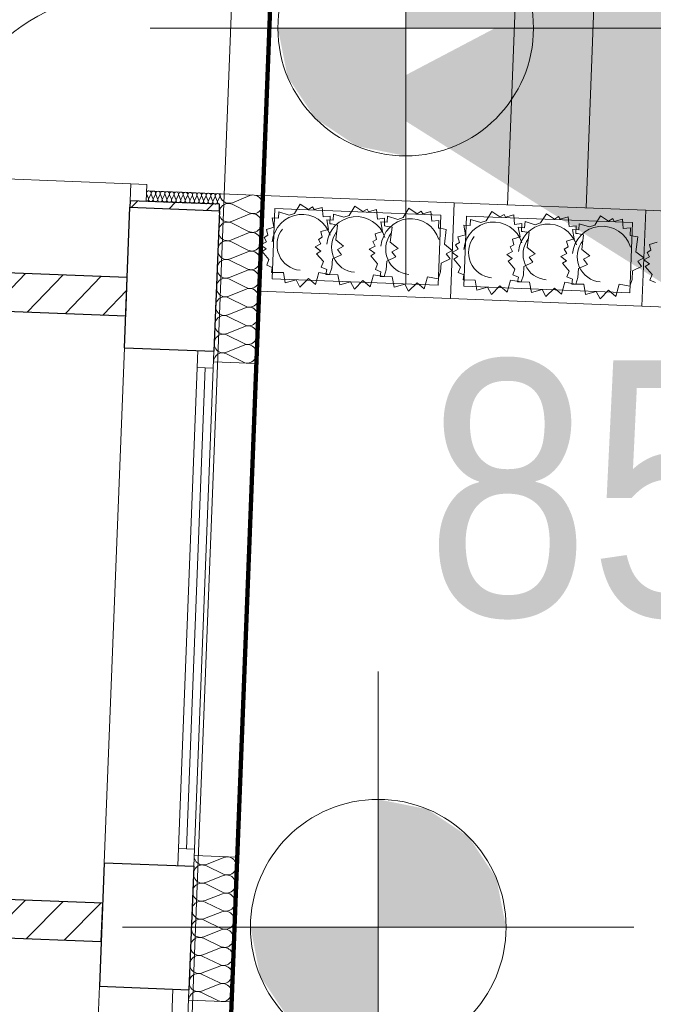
# Model space of a CAD drawing. Extents: x -198213 to 5540361, y 56395 to 5961443.
# Tile 59 of 76: x 5539592.12 to 5539595.09, y 5961343.74 to 5961348.37. Entities that reach past the tile are written whole.
import ezdxf

# ---------------------------------------------------------------- set-up
doc = ezdxf.new("R2010")
doc.units = 0
doc.header["$MEASUREMENT"] = 0
for name, color, linetype, lineweight in [('312_budynek_ewidencyjny_Nr_Pióra__7', 8, 'Continuous', 13), ('Arch ocieplenie_Nr_Pióra__22', 8, 'Continuous', 9), ('Arch okna_Nr_Pióra__4', 8, 'Continuous', 9), ('Arch schody_Nr_Pióra__21', 8, 'Continuous', 9), ('Arch wyburzenia_Nr_Pióra__46', 8, 'Continuous', 13), ('arch wypelnienia_Nr_Pióra__118', 8, 'Continuous', 211), ('arch wypelnienia_Nr_Pióra__55', 8, 'Continuous', 25), ('Arch wyposarzenie_Nr_Pióra__4', 8, 'Continuous', 9), ('Arch ściany nośne_Nr_Pióra__21', 8, 'Continuous', 9), ('Arch ściany nośne_Nr_Pióra__27', 8, 'Continuous', 30), ('INWENT RZĘDNE_Nr_Pióra__21', 8, 'Continuous', 9), ('INWENT.ŚCIANY_Nr_Pióra__1', 8, 'Continuous', 25)]:
    doc.layers.add(name, color=color, linetype=linetype, lineweight=lineweight)
for name, color, linetype in [('Arch ocieplenie', 8, 'Continuous'), ('Arch ściany nośne', 8, 'Continuous'), ('INWENT RZĘDNE', 8, 'Continuous')]:
    doc.layers.add(name, color=color, linetype=linetype)
doc.styles.add('GENERATED_STYLE_3', font='ARIALN.TTF')
pattern_1 = [(45, (0, 0), (-91.92387818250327, 91.92387818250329), [])]

# ---------------------------------------------------------------- blocks, each defined once
blk = doc.blocks.new('Izolacja cieplna 14_5', base_point=(-120780.0857302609, 122174.1142829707))
at = {"layer": 'Arch ocieplenie_Nr_Pióra__22', "linetype": 'Continuous'}
for p, q in [((-120639.9333284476, 122164.9467762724), (-120722.1030958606, 122131.6156752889)), ((-120722.3910659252, 122124.2484411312), (-120643.0737194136, 122084.6051073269)), ((-120643.3617635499, 122077.2359781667), (-120725.531530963, 122043.9048771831)), ((-120725.8195010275, 122036.5376430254), (-120646.5021545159, 121996.8943092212)), ((-120729.2479361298, 121948.8268449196), (-120649.9305896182, 121909.1835111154)), ((-120646.7901986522, 121989.5251800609), (-120728.9599660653, 121956.1940790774)), ((-120650.2186337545, 121901.8143819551), (-120732.3884011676, 121868.4832809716)), ((-120732.6763712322, 121861.1160468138), (-120653.3590247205, 121821.4727130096)), ((-120653.6470688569, 121814.1035838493), (-120735.8168362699, 121780.7724828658)), ((-120736.1048063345, 121773.405248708), (-120656.7874598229, 121733.7619149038)), ((-120657.0755039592, 121726.3927857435), (-120739.2452713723, 121693.06168476)), ((-120739.5332414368, 121685.6944506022), (-120660.2158949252, 121646.051116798)), ((-120660.5039390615, 121638.6819876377), (-120742.6737064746, 121605.3508866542)), ((-120742.9616765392, 121597.9836524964), (-120663.6443300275, 121558.3403186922)), ((-120663.9323741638, 121550.9711895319), (-120746.1021415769, 121517.6400885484)), ((-120746.3901116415, 121510.2728543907), (-120667.0727651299, 121470.6295205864)), ((-120667.3608092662, 121463.2603914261), (-120749.5305766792, 121429.9292904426)), ((-120749.8185467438, 121422.5620562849), (-120670.5012002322, 121382.9187224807))]:
    blk.add_line(p, q, dxfattribs=at)
for centre, start_param, end_param in [((-120741.0118418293, 122084.7440706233), 2.728799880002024, 6.695979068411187), ((-120737.5834973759, 122172.4529579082), 4.712388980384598, 6.695978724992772), ((-120624.4529129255, 122124.109443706), 5.87039154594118, 9.837571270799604), ((-120627.8813480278, 122036.3986456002), 5.87039154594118, 9.837571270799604), ((-120744.4402769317, 121997.0332725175), 2.728799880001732, 6.69597906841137), ((-120631.3097831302, 121948.6878474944), 5.87039154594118, 9.837571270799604), ((-120747.868712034, 121909.3224744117), 2.728799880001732, 6.695979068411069), ((-120634.7382182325, 121860.9770493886), 5.870391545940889, 9.837571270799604), ((-120751.2971471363, 121821.6116763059), 2.728799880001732, 6.695979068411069), ((-120638.1666533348, 121773.2662512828), 5.87039154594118, 9.837571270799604), ((-120754.7255822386, 121733.9008782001), 2.728799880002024, 6.695979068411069), ((-120641.5950884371, 121685.555453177), 5.870391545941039, 9.837571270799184), ((-120758.154017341, 121646.1900800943), 2.728799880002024, 6.695979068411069), ((-120645.0235235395, 121597.8446550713), 5.87039154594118, 9.837571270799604), ((-120761.5824524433, 121558.4792819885), 2.728799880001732, 6.695979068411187), ((-120648.4519586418, 121510.1338569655), 5.870391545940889, 9.837571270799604), ((-120765.0108875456, 121470.7684838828), 2.728799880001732, 6.695979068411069), ((-120651.8803937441, 121422.4230588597), 5.87039154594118, 9.837571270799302), ((-120768.4393226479, 121383.057685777), 2.728799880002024, 4.712388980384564)]:
    blk.add_ellipse(centre, major_axis=(-1.714180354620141, -43.85444744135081), ratio=0.9691659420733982, start_param=start_param, end_param=end_param, dxfattribs=at)
blk = doc.blocks.new('Izolacja cieplna 14_6', base_point=(-120901.5564878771, 119066.4873981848))
at = {"layer": 'Arch ocieplenie_Nr_Pióra__22', "linetype": 'Continuous'}
for p, q in [((-120761.3995295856, 119057.4364613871), (-120843.5241637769, 119025.2600186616)), ((-120843.8030208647, 119018.1259248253), (-120764.4405410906, 118979.6372503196)), ((-120764.7194699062, 118972.5013214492), (-120846.8441040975, 118940.3248787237)), ((-120847.1229611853, 118933.1907848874), (-120767.7604814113, 118894.7021103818)), ((-120850.442901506, 118848.2556449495), (-120771.0804217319, 118809.7669704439)), ((-120768.0394102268, 118887.5661815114), (-120850.1640444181, 118855.3897387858)), ((-120771.3593505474, 118802.6310415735), (-120853.4839847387, 118770.454598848)), ((-120853.7628418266, 118763.3205050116), (-120774.4003620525, 118724.831830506)), ((-120774.679290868, 118717.6959016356), (-120856.8039250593, 118685.5194589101)), ((-120857.0827821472, 118678.3853650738), (-120777.7203023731, 118639.8966905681)), ((-120777.9992311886, 118632.7607616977), (-120860.1238653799, 118600.5843189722)), ((-120860.4027224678, 118593.4502251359), (-120781.0402426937, 118554.9615506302)), ((-120781.3191715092, 118547.8256217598), (-120863.4438057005, 118515.6491790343)), ((-120863.7226627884, 118508.515085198), (-120784.3601830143, 118470.0264106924)), ((-120784.6391118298, 118462.890481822), (-120866.7637460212, 118430.7140390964)), ((-120867.042603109, 118423.5799452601), (-120787.6801233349, 118385.0912707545))]:
    blk.add_line(p, q, dxfattribs=at)
for centre, start_param, end_param in [((-120859.0542549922, 119064.8260731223), 3.14159265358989, 5.125182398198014), ((-120745.8694243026, 119017.8703585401), 4.299595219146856, 8.266774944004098), ((-120862.3741070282, 118979.8927835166), 1.158003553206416, 5.125182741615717), ((-120865.6940473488, 118894.9576435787), 1.158003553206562, 5.125182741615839), ((-120749.1893646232, 118932.9352186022), 4.299595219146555, 8.266774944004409), ((-120752.5093049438, 118848.0000786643), 4.29959521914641, 8.266774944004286), ((-120869.0139876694, 118810.0225036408), 1.158003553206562, 5.125182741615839), ((-120755.8292452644, 118763.0649387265), 4.299595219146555, 8.266774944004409), ((-120872.3339279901, 118725.0873637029), 1.158003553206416, 5.125182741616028), ((-120759.149185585, 118678.1297987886), 4.299595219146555, 8.266774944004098), ((-120875.6538683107, 118640.152223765), 1.158003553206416, 5.125182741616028), ((-120762.4691259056, 118593.1946588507), 4.299595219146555, 8.266774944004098), ((-120878.9738086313, 118555.2170838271), 1.158003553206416, 5.125182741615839), ((-120765.7890662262, 118508.2595189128), 4.299595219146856, 8.266774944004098), ((-120882.2937489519, 118470.2819438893), 1.158003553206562, 5.125182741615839), ((-120769.1090065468, 118423.3243789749), 4.29959521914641, 8.266774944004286), ((-120885.6136892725, 118385.3468039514), 1.158003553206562, 3.141592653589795)]:
    blk.add_ellipse(centre, major_axis=(42.50223686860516, -1.661325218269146), ratio=0.9991626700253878, start_param=start_param, end_param=end_param, dxfattribs=at)
blk = doc.blocks.new('Izolacja cieplna 14_29', base_point=(-120782.038640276, 122124.1524371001))
at = {"layer": 'Arch ocieplenie_Nr_Pióra__22', "linetype": 'Continuous'}
for p, q in [((-121116.3232507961, 122152.1298909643), (-121124.497220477, 122172.6661254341)), ((-121104.7614971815, 122171.8946965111), (-121114.5135087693, 122152.0591518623)), ((-121094.7773199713, 122151.2877047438), (-121102.9512896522, 122171.8239392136)), ((-121083.2155663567, 122171.0525102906), (-121092.9675779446, 122151.2169656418)), ((-121073.2313891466, 122150.4455185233), (-121081.4053588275, 122170.9817529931)), ((-121061.6696355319, 122170.2103240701), (-121071.4216471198, 122150.3747794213)), ((-121051.6854583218, 122149.6033323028), (-121059.8594280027, 122170.1395667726)), ((-121040.1237047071, 122169.3681378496), (-121049.875716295, 122149.5325932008)), ((-121030.139527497, 122148.7611460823), (-121038.3134971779, 122169.2973805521)), ((-121018.5777738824, 122168.5259516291), (-121028.3297854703, 122148.6904069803)), ((-121008.5935966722, 122147.9189598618), (-121016.7675663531, 122168.4551943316)), ((-120997.0318430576, 122167.6837654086), (-121006.7838546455, 122147.8482207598)), ((-120987.0476658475, 122147.0767736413), (-120995.2216355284, 122167.6130081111)), ((-120975.4859122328, 122166.8415791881), (-120985.2379238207, 122147.0060345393)), ((-120965.5017350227, 122146.2345874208), (-120973.6757047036, 122166.7708218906)), ((-120953.9399814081, 122165.9993929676), (-120963.6919929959, 122146.1638483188)), ((-120943.9558041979, 122145.3924012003), (-120952.1297738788, 122165.9286356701)), ((-120932.3940505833, 122165.1572067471), (-120942.1460621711, 122145.3216620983)), ((-120922.4098733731, 122144.5502149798), (-120930.583843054, 122165.0864494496)), ((-120910.8481197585, 122164.3150205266), (-120920.6001313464, 122144.4794758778)), ((-120900.8639425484, 122143.7080287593), (-120909.0379122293, 122164.2442632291)), ((-120889.3021889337, 122163.4728343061), (-120899.0542005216, 122143.6372896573)), ((-120879.3180117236, 122142.8658425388), (-120887.4919814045, 122163.4020770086)), ((-120867.756258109, 122162.6306480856), (-120877.5082696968, 122142.7951034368)), ((-120857.7720808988, 122142.0236563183), (-120865.9460505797, 122162.5598907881)), ((-120846.2103272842, 122161.7884618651), (-120855.9623388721, 122141.9529172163)), ((-120836.226150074, 122141.1814700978), (-120844.4001197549, 122161.7177045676)), ((-120824.6643964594, 122160.9462756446), (-120834.4164080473, 122141.1107309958)), ((-120814.6802192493, 122140.3392838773), (-120822.8541889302, 122160.8755183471)), ((-120803.1184656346, 122160.1040894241), (-120812.8704772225, 122140.2685447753)), ((-120793.1342884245, 122139.4970976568), (-120801.3082581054, 122160.0333321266)), ((-120781.5725348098, 122159.2619032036), (-120791.3245463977, 122139.4263585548))]:
    blk.add_line(p, q, dxfattribs=at)
for centre, start_param, end_param in [((-121114.4627465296, 122176.5430642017), 2.72879934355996, 6.695979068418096), ((-121092.9168157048, 122175.7008779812), 2.728799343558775, 6.695979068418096), ((-121071.37088488, 122174.8586917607), 2.72879934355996, 6.695979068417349), ((-121049.8249540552, 122174.0165055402), 2.72879934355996, 6.695979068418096), ((-121028.2790232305, 122173.1743193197), 2.72879934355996, 6.695979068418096), ((-121006.7330924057, 122172.3321330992), 2.728799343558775, 6.695979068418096), ((-120985.1871615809, 122171.4899468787), 2.72879934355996, 6.695979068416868), ((-120963.6412307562, 122170.6477606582), 2.72879934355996, 6.695979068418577), ((-120942.0952999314, 122169.8055744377), 2.72879934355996, 6.695979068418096), ((-120920.5493691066, 122168.9633882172), 2.728799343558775, 6.695979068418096), ((-120899.0034382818, 122168.1212019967), 2.72879934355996, 6.695979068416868), ((-120877.4575074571, 122167.2790157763), 2.72879934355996, 6.695979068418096), ((-120855.9115766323, 122166.4368295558), 2.72879934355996, 6.695979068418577), ((-120834.3656458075, 122165.5946433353), 2.72879934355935, 6.695979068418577), ((-121126.3577325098, 122148.2529604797), 1.570796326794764, 3.554385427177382), ((-121104.811801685, 122147.4107742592), 5.870391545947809, 9.837570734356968), ((-121083.2658708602, 122146.5685880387), 5.870391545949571, 9.837570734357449), ((-121061.7199400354, 122145.7264018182), 5.870391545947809, 9.837570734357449), ((-121040.1740092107, 122144.8842155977), 5.870391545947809, 9.837570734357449), ((-121018.6280783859, 122144.0420293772), 5.870391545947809, 9.837570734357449), ((-120997.0821475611, 122143.1998431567), 5.870391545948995, 9.837570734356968), ((-120975.5362167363, 122142.3576569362), 5.870391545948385, 9.837570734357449), ((-120953.9902859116, 122141.5154707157), 5.870391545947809, 9.837570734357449), ((-120932.4443550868, 122140.6732844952), 5.870391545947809, 9.837570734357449), ((-120910.898424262, 122139.8310982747), 5.870391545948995, 9.837570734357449), ((-120889.3524934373, 122138.9889120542), 5.870391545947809, 9.837570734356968), ((-120867.8065626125, 122138.1467258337), 5.870391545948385, 9.837570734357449), ((-120846.2606317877, 122137.3045396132), 5.870391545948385, 9.837570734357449), ((-120824.7147009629, 122136.4623533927), 5.870391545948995, 9.837570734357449), ((-120812.8197149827, 122164.7524571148), 2.72879934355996, 6.695979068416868), ((-120803.1687701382, 122135.6201671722), 5.870391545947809, 9.837570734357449), ((-120791.273784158, 122163.9102708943), 2.72879934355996, 6.695979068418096), ((-120781.6233090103, 122134.7779953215), 5.87039188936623, 7.853981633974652)]:
    blk.add_ellipse(centre, major_axis=(-10.77273165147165, 0.4210839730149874), ratio=0.9863384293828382, start_param=start_param, end_param=end_param, dxfattribs=at)
blk = doc.blocks.new('Ściana_3', base_point=(-121215.7772277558, 121780.8314761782))
at = {"layer": 'Arch ściany nośne_Nr_Pióra__21', "linetype": 'Continuous'}
h = blk.add_hatch(dxfattribs=at)
h.set_pattern_fill('Common_Brick', color=256, style=0, pattern_type=2)
h.set_pattern_definition(pattern_1)
h.paths.add_polyline_path([(-121215.7772277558, 121780.8314761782), (-126961.3896353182, 122005.4156743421), (-126968.4200971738, 121825.5530250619), (-121222.8076896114, 121600.968826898)], flags=0)
at = {"layer": 'Arch ściany nośne_Nr_Pióra__27', "linetype": 'Continuous'}
for p, q in [((-121215.7772277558, 121780.8314761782), (-122464.8234033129, 121829.654127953)), ((-121222.8076896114, 121600.968826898), (-121215.7772277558, 121780.8314761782)), ((-124959.9538468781, 121747.0462010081), (-121222.8076896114, 121600.968826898))]:
    blk.add_line(p, q, dxfattribs=at)
blk = doc.blocks.new('Ściana_39', base_point=(-121337.6385665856, 118663.2122219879))
at = {"layer": 'Arch ściany nośne_Nr_Pióra__21', "linetype": 'Continuous'}
h = blk.add_hatch(dxfattribs=at)
h.set_pattern_fill('Common_Brick', color=256, style=0, pattern_type=2)
h.set_pattern_definition(pattern_1)
h.paths.add_polyline_path([(-123382.9496493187, 118823.2203463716), (-123386.0743223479, 118743.2813612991), (-121337.6384976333, 118663.2122219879), (-121330.6081047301, 118843.0748776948), (-123379.0438080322, 118923.144017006)], flags=0)
at = {"layer": 'Arch ściany nośne_Nr_Pióra__27', "linetype": 'Continuous'}
for p, q in [((-121330.6081047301, 118843.0748712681), (-123379.0438244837, 118923.1440198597)), ((-121337.6385665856, 118663.2122219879), (-121330.6081047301, 118843.0748712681)), ((-123386.0742860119, 118743.2813705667), (-121337.6385665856, 118663.2122219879))]:
    blk.add_line(p, q, dxfattribs=at)
blk = doc.blocks.new('Ściana_56', base_point=(-120782.0367890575, 122124.1523637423))
at = {"layer": 'Arch ściany nośne_Nr_Pióra__21', "linetype": 'Continuous'}
h = blk.add_hatch(dxfattribs=at)
h.set_pattern_fill('Common_Brick', color=256, style=0, pattern_type=2)
h.set_pattern_definition(pattern_1)
h.paths.add_polyline_path([(-120782.0367890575, 122124.1523637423), (-121201.7163040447, 122140.5567747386), (-121202.8880476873, 122110.5796665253), (-120783.2085327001, 122094.175255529)], flags=0)
at = {"layer": 'Arch ściany nośne_Nr_Pióra__27', "linetype": 'Continuous'}
for p, q in [((-121201.7163040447, 122140.5567747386), (-121202.8880476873, 122110.5796665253)), ((-120782.0367890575, 122124.1523637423), (-121201.7163040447, 122140.5567747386)), ((-121202.8880476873, 122110.5796665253), (-120783.2085327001, 122094.175255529)), ((-120783.2085327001, 122094.175255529), (-120782.0367890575, 122124.1523637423))]:
    blk.add_line(p, q, dxfattribs=at)
blk = doc.blocks.new('Koty wysokościowe_22', base_point=(-120037.1641206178, 118730.344305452))
at = {"layer": 'INWENT RZĘDNE_Nr_Pióra__21', "linetype": 'Continuous'}
for points in [[(-120037.1641206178, 118730.344305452), (-119437.1641206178, 118730.344305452), (-119482.836401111, 118959.954364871), (-119612.9000519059, 119154.6083741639), (-119807.5540611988, 119284.6720249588), (-120037.1641206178, 119330.344305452)], [(-120037.1641206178, 118730.344305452), (-120637.1641206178, 118730.344305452), (-120591.4918401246, 118500.7342460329), (-120461.4281893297, 118306.08023674), (-120266.7741800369, 118176.0165859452), (-120037.1641206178, 118130.344305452)]]:
    blk.add_hatch(color=256, dxfattribs=at).paths.add_polyline_path(points, flags=0)
for p, q in [((-120037.1641206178, 117530.344305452), (-120037.1641206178, 119930.344305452)), ((-121237.1641206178, 118730.344305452), (-118837.1641206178, 118730.344305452))]:
    blk.add_line(p, q, dxfattribs=at)
blk.add_circle((-120037.1641206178, 118730.344305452), 600.0000000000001, dxfattribs=at)
at = {"layer": 'INWENT RZĘDNE_Nr_Pióra__21', "insert": (-119812.0684107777, 119968.4513135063), "char_height": 1200, "attachment_point": 7, "style": 'GENERATED_STYLE_3'}
blk.add_mtext('{85,73}', dxfattribs=at)
blk = doc.blocks.new('Koty wysokościowe_23', base_point=(-119908.4579415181, 122951.6273503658))
at = {"layer": 'INWENT RZĘDNE_Nr_Pióra__21', "linetype": 'Continuous'}
for points in [[(-119908.4579415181, 122951.6273503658), (-119308.4579415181, 122951.6273503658), (-119354.1302220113, 123181.2374097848), (-119484.1938728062, 123375.8914190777), (-119678.8478820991, 123505.9550698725), (-119908.4579415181, 123551.6273503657)], [(-119908.4579415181, 122951.6273503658), (-120508.4579415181, 122951.6273503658), (-120462.7856610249, 122722.0172909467), (-120332.7220102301, 122527.3632816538), (-120138.0680009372, 122397.299630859), (-119908.4579415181, 122351.6273503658)]]:
    blk.add_hatch(color=256, dxfattribs=at).paths.add_polyline_path(points, flags=0)
for p, q in [((-119908.4579415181, 121751.6273503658), (-119908.4579415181, 124151.6273503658)), ((-121108.4579415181, 122951.6273503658), (-118708.4579415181, 122951.6273503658))]:
    blk.add_line(p, q, dxfattribs=at)
blk.add_circle((-119908.4579415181, 122951.6273503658), 600.0000000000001, dxfattribs=at)
at = {"layer": 'INWENT RZĘDNE_Nr_Pióra__21', "insert": (-120086.908046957, 123774.1994366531), "char_height": 1200, "attachment_point": 7, "style": 'GENERATED_STYLE_3'}
blk.add_mtext('{86,03}', dxfattribs=at)

msp = doc.modelspace()

# ---------------------------------------------------------------- hatches: boundary and pattern name
at = {"layer": 'arch wypelnienia_Nr_Pióra__55', "linetype": 'Continuous'}
msp.add_hatch(color=256, dxfattribs=at).paths.add_polyline_path([(5539593.742802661, 5961348.007233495), (5539595.645932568, 5961346.806984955), (5539595.733813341, 5961349.055268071)], flags=0)

# ---------------------------------------------------------------- linework, layer by layer
at = {"layer": '312_budynek_ewidencyjny_Nr_Pióra__7', "linetype": 'Continuous', "flags": 128}
msp.add_lwpolyline([(5539593.31, 5961353.51), (5539592.23, 5961325.88)], dxfattribs=at)
at = {"layer": 'Arch okna_Nr_Pióra__4', "linetype": 'Continuous'}
for p, q in [((5539592.639002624, 5961347.595356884), (5539591.739689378, 5961347.630509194)), ((5539592.635877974, 5961347.515417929), (5539592.639002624, 5961347.595356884)), ((5539592.639002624, 5961347.595356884), (5539592.713945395, 5961347.592427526)), ((5539592.710820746, 5961347.51248857), (5539592.713945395, 5961347.592427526)), ((5539592.608927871, 5961346.82594444), (5539592.514407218, 5961344.407791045)), ((5539592.953664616, 5961346.812469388), (5539592.859143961, 5961344.394315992)), ((5539593.028607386, 5961346.80954003), (5539592.934086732, 5961344.391386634)), ((5539593.226501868, 5961346.751766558), (5539593.135887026, 5961344.433536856)), ((5539592.988011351, 5961346.731065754), (5539592.899739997, 5961344.472790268)), ((5539592.950539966, 5961346.732530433), (5539593.025482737, 5961346.729601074)), ((5539592.862268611, 5961344.474254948), (5539592.937211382, 5961344.471325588)), ((5539592.491753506, 5961343.828233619), (5539592.397232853, 5961341.410080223)), ((5539592.836490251, 5961343.814758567), (5539592.741969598, 5961341.396605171)), ((5539592.911433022, 5961343.811829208), (5539592.816912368, 5961341.393675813))]:
    msp.add_line(p, q, dxfattribs=at)
msp.add_arc((5539592.639002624, 5961347.595356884), 0.9000000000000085, 87.76156508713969, 177.7615650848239, dxfattribs=at)
at = {"layer": 'Arch schody_Nr_Pióra__21', "linetype": 'Continuous'}
for p, q in [((5539594.856852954, 5961349.545219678), (5539594.776197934, 5961347.481795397)), ((5539594.484596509, 5961349.494720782), (5539594.406480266, 5961347.496246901)), ((5539593.239779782, 5961347.09150719), (5539593.257355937, 5961347.541163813)), ((5539594.156669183, 5961347.506011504), (5539593.257355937, 5961347.541163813)), ((5539593.314966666, 5961347.47886611), (5539593.302077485, 5961347.149117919)), ((5539594.094371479, 5961347.448400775), (5539593.314966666, 5961347.47886611)), ((5539594.139093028, 5961347.05635488), (5539594.156669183, 5961347.506011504)), ((5539594.139093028, 5961347.05635488), (5539594.156669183, 5961347.506011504)), ((5539595.05598243, 5961347.470859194), (5539594.156669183, 5961347.506011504)), ((5539594.0814823, 5961347.118652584), (5539594.094371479, 5961347.448400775)), ((5539594.214279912, 5961347.4437138), (5539594.201390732, 5961347.11396561)), ((5539594.993684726, 5961347.413248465), (5539594.214279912, 5961347.4437138)), ((5539595.038406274, 5961347.021202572), (5539595.05598243, 5961347.470859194)), ((5539595.038406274, 5961347.021202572), (5539595.05598243, 5961347.470859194)), ((5539595.955295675, 5961347.435706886), (5539595.05598243, 5961347.470859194)), ((5539594.980795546, 5961347.083500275), (5539594.993684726, 5961347.413248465)), ((5539593.302077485, 5961347.149117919), (5539594.0814823, 5961347.118652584)), ((5539594.201390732, 5961347.11396561), (5539594.980795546, 5961347.083500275)), ((5539593.239779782, 5961347.09150719), (5539594.139093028, 5961347.05635488)), ((5539594.139093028, 5961347.05635488), (5539595.038406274, 5961347.021202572)), ((5539595.038406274, 5961347.021202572), (5539595.937719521, 5961346.986050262))]:
    msp.add_line(p, q, dxfattribs=at)
at = {"layer": 'Arch wyburzenia_Nr_Pióra__46', "linetype": 'Continuous'}
for p, q in [((5539592.712773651, 5961347.562450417), (5539593.257357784, 5961347.541163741)), ((5539593.257357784, 5961347.541163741), (5539593.226501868, 5961346.751766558)), ((5539593.226501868, 5961346.751766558), (5539593.02665448, 5961346.759578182)), ((5539592.936039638, 5961344.44134848), (5539593.135887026, 5961344.433536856)), ((5539593.135887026, 5961344.433536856), (5539593.109327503, 5961343.754055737)), ((5539593.109327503, 5961343.754055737), (5539592.909480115, 5961343.761867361))]:
    msp.add_line(p, q, dxfattribs=at)
at = {"layer": 'arch wypelnienia_Nr_Pióra__118', "linetype": 'Continuous', "flags": 128}
msp.add_lwpolyline([(5539579.088503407, 5961327.108979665), (5539579.056085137, 5961326.279612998), (5539592.705661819, 5961325.746081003), (5539592.73807961, 5961326.575449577), (5539592.43830908, 5961326.587167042), (5539592.731244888, 5961334.081442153), (5539592.877268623, 5961337.808595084), (5539594.915375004, 5961337.728916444), (5539595.057323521, 5961341.359881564), (5539593.0230039, 5961341.435626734), (5539593.468662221, 5961352.947035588), (5539593.768433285, 5961352.93531769), (5539593.787181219, 5961353.414952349), (5539593.287562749, 5961353.434481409), (5539593.290535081, 5961353.510523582), (5539586.99, 5961353.68), (5539586.89, 5961350.36), (5539580.53, 5961350.62), (5539580.536283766, 5961350.808512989), (5539580.015547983, 5961350.825870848), (5539579.996800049, 5961350.346236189), (5539580.29657111, 5961350.334519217), (5539579.388274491, 5961327.097264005)], close=True, dxfattribs=at)
at = {"layer": 'Arch wyposarzenie_Nr_Pióra__4', "linetype": 'Continuous'}
for p, q in [((5539593.407196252, 5961347.456468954), (5539593.43432162, 5961347.500164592)), ((5539593.43432162, 5961347.500164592), (5539593.4725185, 5961347.474887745)), ((5539593.4725185, 5961347.474887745), (5539593.491802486, 5961347.486876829)), ((5539593.491802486, 5961347.486876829), (5539593.498888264, 5961347.474161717)), ((5539593.498888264, 5961347.474161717), (5539593.536801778, 5961347.484622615)), ((5539593.536801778, 5961347.484622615), (5539593.541050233, 5961347.439797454)), ((5539593.66307785, 5961347.446467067), (5539593.690203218, 5961347.490162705)), ((5539593.690203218, 5961347.490162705), (5539593.728400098, 5961347.464885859)), ((5539593.728400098, 5961347.464885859), (5539593.747684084, 5961347.476874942)), ((5539593.747684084, 5961347.476874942), (5539593.754769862, 5961347.46415983)), ((5539593.754769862, 5961347.46415983), (5539593.792683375, 5961347.474620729)), ((5539593.792683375, 5961347.474620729), (5539593.79693183, 5961347.429795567)), ((5539593.917359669, 5961347.436527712), (5539593.944485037, 5961347.48022335)), ((5539593.944485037, 5961347.48022335), (5539593.982681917, 5961347.454946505)), ((5539593.302714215, 5961347.436106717), (5539593.332402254, 5961347.434375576)), ((5539593.31072536, 5961347.391532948), (5539593.302714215, 5961347.436106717)), ((5539593.332402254, 5961347.434375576), (5539593.334243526, 5961347.463047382)), ((5539593.334243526, 5961347.463047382), (5539593.382520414, 5961347.448070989)), ((5539593.382520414, 5961347.448070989), (5539593.407196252, 5961347.456468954)), ((5539593.541050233, 5961347.439797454), (5539593.574416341, 5961347.443552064)), ((5539593.574416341, 5961347.443552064), (5539593.573334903, 5961347.407282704)), ((5539593.588283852, 5961347.424373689), (5539593.590125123, 5961347.453045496)), ((5539593.590125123, 5961347.453045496), (5539593.638402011, 5961347.438069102)), ((5539593.638402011, 5961347.438069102), (5539593.66307785, 5961347.446467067)), ((5539593.79693183, 5961347.429795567), (5539593.830297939, 5961347.433550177)), ((5539593.830297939, 5961347.433550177), (5539593.829216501, 5961347.397280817)), ((5539593.842565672, 5961347.414434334), (5539593.844406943, 5961347.443106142)), ((5539593.844406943, 5961347.443106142), (5539593.892683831, 5961347.428129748)), ((5539593.892683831, 5961347.428129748), (5539593.917359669, 5961347.436527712)), ((5539593.982681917, 5961347.454946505), (5539594.001965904, 5961347.466935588)), ((5539594.001965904, 5961347.466935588), (5539594.009051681, 5961347.454220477)), ((5539594.009051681, 5961347.454220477), (5539594.046965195, 5961347.464681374)), ((5539594.046965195, 5961347.464681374), (5539594.05121365, 5961347.419856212)), ((5539594.231715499, 5961347.399223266), (5539594.233556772, 5961347.427895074)), ((5539594.233556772, 5961347.427895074), (5539594.28183366, 5961347.412918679)), ((5539594.306509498, 5961347.421316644), (5539594.333634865, 5961347.465012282)), ((5539594.333634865, 5961347.465012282), (5539594.371831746, 5961347.439735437)), ((5539594.371831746, 5961347.439735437), (5539594.391115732, 5961347.45172452)), ((5539594.391115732, 5961347.45172452), (5539594.39820151, 5961347.439009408)), ((5539594.39820151, 5961347.439009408), (5539594.436115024, 5961347.449470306)), ((5539594.436115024, 5961347.449470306), (5539594.440363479, 5961347.404645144)), ((5539594.562391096, 5961347.411314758), (5539594.589516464, 5961347.455010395)), ((5539594.589516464, 5961347.455010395), (5539594.627713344, 5961347.42973355)), ((5539594.627713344, 5961347.42973355), (5539594.64699733, 5961347.441722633)), ((5539594.64699733, 5961347.441722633), (5539594.654083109, 5961347.429007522)), ((5539594.654083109, 5961347.429007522), (5539594.691996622, 5961347.439468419)), ((5539594.691996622, 5961347.439468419), (5539594.696245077, 5961347.394643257)), ((5539594.816672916, 5961347.401375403), (5539594.843798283, 5961347.445071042)), ((5539594.843798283, 5961347.445071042), (5539594.881995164, 5961347.419794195)), ((5539594.881995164, 5961347.419794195), (5539594.90127915, 5961347.431783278)), ((5539594.90127915, 5961347.431783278), (5539594.908364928, 5961347.419068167)), ((5539594.908364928, 5961347.419068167), (5539594.946278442, 5961347.429529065)), ((5539594.946278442, 5961347.429529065), (5539594.950526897, 5961347.384703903)), ((5539593.275035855, 5961347.381054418), (5539593.31072536, 5961347.391532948)), ((5539593.281951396, 5961347.354229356), (5539593.275035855, 5961347.381054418)), ((5539593.530917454, 5961347.371052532), (5539593.566606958, 5961347.381531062)), ((5539593.558595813, 5961347.426104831), (5539593.588283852, 5961347.424373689)), ((5539593.566606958, 5961347.381531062), (5539593.558595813, 5961347.426104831)), ((5539593.573334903, 5961347.407282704), (5539593.58020917, 5961347.406617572)), ((5539593.58020917, 5961347.406617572), (5539593.609185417, 5961347.401449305)), ((5539593.609185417, 5961347.401449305), (5539593.600712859, 5961347.331551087)), ((5539593.812877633, 5961347.416165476), (5539593.842565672, 5961347.414434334)), ((5539593.820888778, 5961347.371591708), (5539593.812877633, 5961347.416165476)), ((5539593.829216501, 5961347.397280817), (5539593.836090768, 5961347.396615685)), ((5539593.836090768, 5961347.396615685), (5539593.865067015, 5961347.391447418)), ((5539593.865067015, 5961347.391447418), (5539593.856594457, 5961347.3215492)), ((5539594.05121365, 5961347.419856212), (5539594.084579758, 5961347.423610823)), ((5539594.084579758, 5961347.423610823), (5539594.083498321, 5961347.387341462)), ((5539594.083498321, 5961347.387341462), (5539594.090372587, 5961347.38667633)), ((5539594.090372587, 5961347.38667633), (5539594.119348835, 5961347.381508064)), ((5539594.119348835, 5961347.381508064), (5539594.110876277, 5961347.311609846)), ((5539594.202027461, 5961347.400954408), (5539594.231715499, 5961347.399223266)), ((5539594.210038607, 5961347.35638064), (5539594.202027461, 5961347.400954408)), ((5539594.28183366, 5961347.412918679), (5539594.306509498, 5961347.421316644)), ((5539594.440363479, 5961347.404645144), (5539594.473729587, 5961347.408399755)), ((5539594.457909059, 5961347.390952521), (5539594.487597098, 5961347.38922138)), ((5539594.465920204, 5961347.346378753), (5539594.457909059, 5961347.390952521)), ((5539594.473729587, 5961347.408399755), (5539594.472648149, 5961347.372130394)), ((5539594.487597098, 5961347.38922138), (5539594.48943837, 5961347.417893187)), ((5539594.48943837, 5961347.417893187), (5539594.537715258, 5961347.402916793)), ((5539594.537715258, 5961347.402916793), (5539594.562391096, 5961347.411314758)), ((5539594.696245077, 5961347.394643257), (5539594.729611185, 5961347.398397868)), ((5539594.712190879, 5961347.381013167), (5539594.741878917, 5961347.379282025)), ((5539594.720202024, 5961347.336439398), (5539594.712190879, 5961347.381013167)), ((5539594.729611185, 5961347.398397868), (5539594.728529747, 5961347.362128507)), ((5539594.741878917, 5961347.379282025), (5539594.74372019, 5961347.407953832)), ((5539594.74372019, 5961347.407953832), (5539594.791997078, 5961347.392977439)), ((5539594.791997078, 5961347.392977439), (5539594.816672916, 5961347.401375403)), ((5539594.950526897, 5961347.384703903), (5539594.983893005, 5961347.388458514)), ((5539594.983893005, 5961347.388458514), (5539594.982811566, 5961347.352189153)), ((5539593.264034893, 5961347.343813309), (5539593.281951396, 5961347.354229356)), ((5539593.275594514, 5961347.323121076), (5539593.264034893, 5961347.343813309)), ((5539593.519916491, 5961347.333811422), (5539593.537832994, 5961347.34422747)), ((5539593.537832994, 5961347.34422747), (5539593.530917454, 5961347.371052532)), ((5539593.785199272, 5961347.361113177), (5539593.820888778, 5961347.371591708)), ((5539593.792114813, 5961347.334288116), (5539593.785199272, 5961347.361113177)), ((5539594.174349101, 5961347.345902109), (5539594.210038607, 5961347.35638064)), ((5539594.181264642, 5961347.319077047), (5539594.174349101, 5961347.345902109)), ((5539594.430230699, 5961347.335900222), (5539594.465920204, 5961347.346378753)), ((5539594.43714624, 5961347.309075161), (5539594.430230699, 5961347.335900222)), ((5539594.472648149, 5961347.372130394), (5539594.479522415, 5961347.371465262)), ((5539594.479522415, 5961347.371465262), (5539594.508498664, 5961347.366296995)), ((5539594.508498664, 5961347.366296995), (5539594.500026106, 5961347.296398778)), ((5539594.684512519, 5961347.325960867), (5539594.720202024, 5961347.336439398)), ((5539594.728529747, 5961347.362128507), (5539594.735404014, 5961347.361463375)), ((5539594.735404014, 5961347.361463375), (5539594.764380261, 5961347.356295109)), ((5539594.764380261, 5961347.356295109), (5539594.755907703, 5961347.286396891)), ((5539594.982811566, 5961347.352189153), (5539594.989685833, 5961347.351524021)), ((5539594.989685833, 5961347.351524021), (5539595.018662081, 5961347.346355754)), ((5539595.018662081, 5961347.346355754), (5539595.010189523, 5961347.276457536)), ((5539593.248266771, 5961347.308632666), (5539593.275594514, 5961347.323121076)), ((5539593.274412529, 5961347.289476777), (5539593.248266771, 5961347.308632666)), ((5539593.255117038, 5961347.277244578), (5539593.274412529, 5961347.289476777)), ((5539593.50414837, 5961347.29863078), (5539593.531476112, 5961347.31311919)), ((5539593.530294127, 5961347.279474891), (5539593.50414837, 5961347.29863078)), ((5539593.531476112, 5961347.31311919), (5539593.519916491, 5961347.333811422)), ((5539593.600712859, 5961347.331551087), (5539593.637762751, 5961347.302277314)), ((5539593.637762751, 5961347.302277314), (5539593.608823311, 5961347.286650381)), ((5539593.758430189, 5961347.288691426), (5539593.785757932, 5961347.303179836)), ((5539593.784575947, 5961347.269535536), (5539593.758430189, 5961347.288691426)), ((5539593.77419831, 5961347.323872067), (5539593.792114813, 5961347.334288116)), ((5539593.785757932, 5961347.303179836), (5539593.77419831, 5961347.323872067)), ((5539593.856594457, 5961347.3215492), (5539593.89364435, 5961347.292275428)), ((5539593.89364435, 5961347.292275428), (5539593.864704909, 5961347.276648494)), ((5539594.110876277, 5961347.311609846), (5539594.147926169, 5961347.282336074)), ((5539594.163348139, 5961347.308660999), (5539594.181264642, 5961347.319077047)), ((5539594.174907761, 5961347.287968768), (5539594.163348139, 5961347.308660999)), ((5539594.419229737, 5961347.298659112), (5539594.43714624, 5961347.309075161)), ((5539594.430789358, 5961347.277966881), (5539594.419229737, 5961347.298659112)), ((5539594.500026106, 5961347.296398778), (5539594.537075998, 5961347.267125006)), ((5539594.673511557, 5961347.288719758), (5539594.69142806, 5961347.299135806)), ((5539594.685071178, 5961347.268027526), (5539594.673511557, 5961347.288719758)), ((5539594.69142806, 5961347.299135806), (5539594.684512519, 5961347.325960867)), ((5539595.073662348, 5961347.310749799), (5539595.109351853, 5961347.32122833)), ((5539595.080577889, 5961347.283924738), (5539595.073662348, 5961347.310749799)), ((5539593.287039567, 5961347.239843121), (5539593.255117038, 5961347.277244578)), ((5539593.510998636, 5961347.267242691), (5539593.530294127, 5961347.279474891)), ((5539593.542921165, 5961347.229841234), (5539593.510998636, 5961347.267242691)), ((5539593.585113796, 5961347.242500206), (5539593.58220257, 5961347.201228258)), ((5539593.627366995, 5961347.26236696), (5539593.585113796, 5961347.242500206)), ((5539593.608823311, 5961347.286650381), (5539593.627366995, 5961347.26236696)), ((5539593.765280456, 5961347.257303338), (5539593.784575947, 5961347.269535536)), ((5539593.797202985, 5961347.21990188), (5539593.765280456, 5961347.257303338)), ((5539593.883248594, 5961347.252365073), (5539593.840995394, 5961347.23249832)), ((5539593.864704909, 5961347.276648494), (5539593.883248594, 5961347.252365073)), ((5539594.137530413, 5961347.242425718), (5539594.095277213, 5961347.222558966)), ((5539594.147926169, 5961347.282336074), (5539594.118986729, 5961347.26670914)), ((5539594.118986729, 5961347.26670914), (5539594.137530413, 5961347.242425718)), ((5539594.147580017, 5961347.273480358), (5539594.174907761, 5961347.287968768)), ((5539594.173725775, 5961347.254324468), (5539594.147580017, 5961347.273480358)), ((5539594.154430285, 5961347.242092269), (5539594.173725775, 5961347.254324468)), ((5539594.186352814, 5961347.204690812), (5539594.154430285, 5961347.242092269)), ((5539594.403461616, 5961347.263478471), (5539594.430789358, 5961347.277966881)), ((5539594.429607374, 5961347.244322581), (5539594.403461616, 5961347.263478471)), ((5539594.410311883, 5961347.232090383), (5539594.429607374, 5961347.244322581)), ((5539594.537075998, 5961347.267125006), (5539594.508136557, 5961347.251498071)), ((5539594.508136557, 5961347.251498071), (5539594.526680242, 5961347.22721465)), ((5539594.657743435, 5961347.253539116), (5539594.685071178, 5961347.268027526)), ((5539594.683889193, 5961347.234383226), (5539594.657743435, 5961347.253539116)), ((5539594.755907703, 5961347.286396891), (5539594.792957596, 5961347.257123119)), ((5539594.792957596, 5961347.257123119), (5539594.764018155, 5961347.241496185)), ((5539595.010189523, 5961347.276457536), (5539595.047239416, 5961347.247183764)), ((5539595.047239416, 5961347.247183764), (5539595.018299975, 5961347.23155683)), ((5539595.046893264, 5961347.238328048), (5539595.074221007, 5961347.252816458)), ((5539595.062661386, 5961347.273508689), (5539595.080577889, 5961347.283924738)), ((5539595.074221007, 5961347.252816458), (5539595.062661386, 5961347.273508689)), ((5539593.276545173, 5961347.213436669), (5539593.287039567, 5961347.239843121)), ((5539593.302889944, 5961347.202572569), (5539593.276545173, 5961347.213436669)), ((5539593.298900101, 5961347.179458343), (5539593.302889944, 5961347.202572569)), ((5539593.532426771, 5961347.203434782), (5539593.542921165, 5961347.229841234)), ((5539593.558771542, 5961347.192570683), (5539593.532426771, 5961347.203434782)), ((5539593.58220257, 5961347.201228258), (5539593.572187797, 5961347.169451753)), ((5539593.786708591, 5961347.193495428), (5539593.797202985, 5961347.21990188)), ((5539593.840995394, 5961347.23249832), (5539593.838084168, 5961347.191226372)), ((5539594.095277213, 5961347.222558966), (5539594.092365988, 5961347.181287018)), ((5539594.175858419, 5961347.17828436), (5539594.186352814, 5961347.204690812)), ((5539594.442234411, 5961347.194688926), (5539594.410311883, 5961347.232090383)), ((5539594.484427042, 5961347.207347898), (5539594.481515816, 5961347.16607595)), ((5539594.526680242, 5961347.22721465), (5539594.484427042, 5961347.207347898)), ((5539594.664593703, 5961347.222151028), (5539594.683889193, 5961347.234383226)), ((5539594.696516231, 5961347.184749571), (5539594.664593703, 5961347.222151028)), ((5539594.740308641, 5961347.197346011), (5539594.737397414, 5961347.156074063)), ((5539594.78256184, 5961347.217212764), (5539594.740308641, 5961347.197346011)), ((5539594.764018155, 5961347.241496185), (5539594.78256184, 5961347.217212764)), ((5539595.036843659, 5961347.20727341), (5539594.99459046, 5961347.187406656)), ((5539595.018299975, 5961347.23155683), (5539595.036843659, 5961347.20727341)), ((5539595.073039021, 5961347.219172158), (5539595.046893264, 5961347.238328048)), ((5539595.053743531, 5961347.20693996), (5539595.073039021, 5961347.219172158)), ((5539595.08566606, 5961347.169538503), (5539595.053743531, 5961347.20693996)), ((5539593.355413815, 5961347.178551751), (5539593.298900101, 5961347.179458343)), ((5539593.364140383, 5961347.130569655), (5539593.355413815, 5961347.178551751)), ((5539593.472275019, 5961347.150850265), (5539593.432491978, 5961347.110661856)), ((5539593.505799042, 5961347.121930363), (5539593.472275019, 5961347.150850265)), ((5539593.521421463, 5961347.178627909), (5539593.505799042, 5961347.121930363)), ((5539593.572187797, 5961347.169451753), (5539593.521421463, 5961347.178627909)), ((5539593.5547817, 5961347.169456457), (5539593.558771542, 5961347.192570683)), ((5539593.611295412, 5961347.168549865), (5539593.5547817, 5961347.169456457)), ((5539593.620021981, 5961347.120567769), (5539593.611295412, 5961347.168549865)), ((5539593.777303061, 5961347.168626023), (5539593.76168064, 5961347.111928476)), ((5539593.828069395, 5961347.159449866), (5539593.777303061, 5961347.168626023)), ((5539593.813053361, 5961347.182631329), (5539593.786708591, 5961347.193495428)), ((5539593.809063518, 5961347.159517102), (5539593.813053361, 5961347.182631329)), ((5539593.865577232, 5961347.15861051), (5539593.809063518, 5961347.159517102)), ((5539593.838084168, 5961347.191226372), (5539593.828069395, 5961347.159449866)), ((5539593.874303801, 5961347.110628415), (5539593.865577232, 5961347.15861051)), ((5539594.03158488, 5961347.158686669), (5539594.01596246, 5961347.101989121)), ((5539594.082351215, 5961347.149510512), (5539594.03158488, 5961347.158686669)), ((5539594.092365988, 5961347.181287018), (5539594.082351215, 5961347.149510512)), ((5539594.20220319, 5961347.16742026), (5539594.175858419, 5961347.17828436)), ((5539594.198213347, 5961347.144306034), (5539594.20220319, 5961347.16742026)), ((5539594.431740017, 5961347.168282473), (5539594.442234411, 5961347.194688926)), ((5539594.458084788, 5961347.157418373), (5539594.431740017, 5961347.168282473)), ((5539594.454094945, 5961347.134304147), (5539594.458084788, 5961347.157418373)), ((5539594.481515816, 5961347.16607595), (5539594.471501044, 5961347.134299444)), ((5539594.686021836, 5961347.158343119), (5539594.696516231, 5961347.184749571)), ((5539594.712366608, 5961347.147479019), (5539594.686021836, 5961347.158343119)), ((5539594.737397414, 5961347.156074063), (5539594.727382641, 5961347.124297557)), ((5539594.99459046, 5961347.187406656), (5539594.991679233, 5961347.146134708)), ((5539595.075171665, 5961347.143132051), (5539595.08566606, 5961347.169538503)), ((5539593.414622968, 5961347.144755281), (5539593.364140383, 5961347.130569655)), ((5539593.432491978, 5961347.110661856), (5539593.414622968, 5961347.144755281)), ((5539593.670504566, 5961347.134753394), (5539593.620021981, 5961347.120567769)), ((5539593.688373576, 5961347.100659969), (5539593.670504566, 5961347.134753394)), ((5539593.728156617, 5961347.140848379), (5539593.688373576, 5961347.100659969)), ((5539593.76168064, 5961347.111928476), (5539593.728156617, 5961347.140848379)), ((5539593.924786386, 5961347.124814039), (5539593.874303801, 5961347.110628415)), ((5539593.942655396, 5961347.090720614), (5539593.924786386, 5961347.124814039)), ((5539593.982438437, 5961347.130909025), (5539593.942655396, 5961347.090720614)), ((5539594.01596246, 5961347.101989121), (5539593.982438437, 5961347.130909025)), ((5539594.254727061, 5961347.143399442), (5539594.198213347, 5961347.144306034)), ((5539594.26345363, 5961347.095417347), (5539594.254727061, 5961347.143399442)), ((5539594.313936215, 5961347.109602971), (5539594.26345363, 5961347.095417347)), ((5539594.331805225, 5961347.075509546), (5539594.313936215, 5961347.109602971)), ((5539594.371588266, 5961347.115697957), (5539594.331805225, 5961347.075509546)), ((5539594.405112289, 5961347.086778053), (5539594.371588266, 5961347.115697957)), ((5539594.420734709, 5961347.143475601), (5539594.405112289, 5961347.086778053)), ((5539594.471501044, 5961347.134299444), (5539594.420734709, 5961347.143475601)), ((5539594.510608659, 5961347.133397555), (5539594.454094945, 5961347.134304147)), ((5539594.519335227, 5961347.08541546), (5539594.510608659, 5961347.133397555)), ((5539594.627469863, 5961347.10569607), (5539594.587686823, 5961347.06550766)), ((5539594.660993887, 5961347.076776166), (5539594.627469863, 5961347.10569607)), ((5539594.676616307, 5961347.133473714), (5539594.660993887, 5961347.076776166)), ((5539594.727382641, 5961347.124297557), (5539594.676616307, 5961347.133473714)), ((5539594.708376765, 5961347.124364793), (5539594.712366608, 5961347.147479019)), ((5539594.764890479, 5961347.123458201), (5539594.708376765, 5961347.124364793)), ((5539594.773617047, 5961347.075476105), (5539594.764890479, 5961347.123458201)), ((5539594.930898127, 5961347.123534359), (5539594.915275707, 5961347.066836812)), ((5539594.981664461, 5961347.114358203), (5539594.930898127, 5961347.123534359)), ((5539594.991679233, 5961347.146134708), (5539594.981664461, 5961347.114358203)), ((5539595.101516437, 5961347.132267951), (5539595.075171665, 5961347.143132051)), ((5539594.569817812, 5961347.099601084), (5539594.519335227, 5961347.08541546)), ((5539594.587686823, 5961347.06550766), (5539594.569817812, 5961347.099601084)), ((5539594.824099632, 5961347.08966173), (5539594.773617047, 5961347.075476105)), ((5539594.841968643, 5961347.055568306), (5539594.824099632, 5961347.08966173)), ((5539594.881751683, 5961347.095756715), (5539594.841968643, 5961347.055568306)), ((5539594.915275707, 5961347.066836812), (5539594.881751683, 5961347.095756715))]:
    msp.add_line(p, q, dxfattribs=at)
for centre, major_axis, start_param, end_param in [((5539593.442342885, 5961347.308761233), (-0.005568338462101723, -0.1424566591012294), 1.927534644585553, 4.652962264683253), ((5539593.698224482, 5961347.298759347), (-0.005568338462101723, -0.1424566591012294), 1.927534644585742, 4.652962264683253), ((5539593.952506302, 5961347.288819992), (-0.005568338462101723, -0.1424566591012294), 1.927534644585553, 4.652962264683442), ((5539593.442342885, 5961347.308761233), (-0.004661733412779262, -0.1192626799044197), 4.078422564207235, 6.243896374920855), ((5539594.341656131, 5961347.273608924), (-0.005568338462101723, -0.1424566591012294), 1.927534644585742, 4.652962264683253), ((5539594.597537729, 5961347.263607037), (-0.005568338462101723, -0.1424566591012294), 1.927534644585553, 4.652962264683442), ((5539594.851819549, 5961347.253667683), (-0.005568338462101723, -0.1424566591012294), 1.927534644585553, 4.652962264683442), ((5539593.698224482, 5961347.298759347), (-0.004661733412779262, -0.1192626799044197), 4.078422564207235, 6.243896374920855), ((5539593.952506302, 5961347.288819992), (-0.004661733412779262, -0.1192626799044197), 4.078422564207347, 6.243896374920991), ((5539594.341656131, 5961347.273608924), (-0.004661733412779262, -0.1192626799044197), 4.078422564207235, 6.243896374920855), ((5539594.597537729, 5961347.263607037), (-0.004661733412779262, -0.1192626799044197), 4.078422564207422, 6.243896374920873), ((5539594.851819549, 5961347.253667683), (-0.004661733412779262, -0.1192626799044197), 4.078422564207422, 6.243896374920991)]:
    msp.add_ellipse(centre, major_axis=major_axis, ratio=0.9820051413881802, start_param=start_param, end_param=end_param, dxfattribs=at)
at = {"layer": 'INWENT.ŚCIANY_Nr_Pióra__1', "linetype": 'Continuous'}
for p, q in [((5539592.608927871, 5961346.82594444), (5539592.634706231, 5961347.485440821)), ((5539592.634706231, 5961347.485440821), (5539593.054385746, 5961347.46903641)), ((5539593.054385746, 5961347.46903641), (5539593.028607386, 5961346.80954003)), ((5539592.608924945, 5961346.82594637), (5539593.028604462, 5961346.809542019)), ((5539592.514407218, 5961344.407791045), (5539592.491753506, 5961343.828233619)), ((5539592.514404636, 5961344.407792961), (5539592.934084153, 5961344.39138861)), ((5539592.934086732, 5961344.391386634), (5539592.911433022, 5961343.811829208)), ((5539592.491751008, 5961343.828235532), (5539592.911430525, 5961343.811831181))]:
    msp.add_line(p, q, dxfattribs=at)

# ---------------------------------------------------------------- block references
at = {"layer": 'Arch ocieplenie', "color": 104, "linetype": 'Continuous', "lineweight": 9, "true_color": 0x029e21, "xscale": 0.001, "yscale": 0.001, "zscale": 0.001}
for name, p in [('Izolacja cieplna 14_29', (5539593.055555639, 5961347.499013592)), ('Izolacja cieplna 14_5', (5539593.057508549, 5961347.548975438)), ('Izolacja cieplna 14_6', (5539592.936037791, 5961344.441348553))]:
    msp.add_blockref(name, p, dxfattribs=at)
at = {"layer": 'Arch ściany nośne', "xscale": 0.001, "yscale": 0.001, "zscale": 0.001}
for name, p in [('Ściana_56', (5539593.055557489, 5961347.499013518)), ('Ściana_3', (5539592.621817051, 5961347.15569263)), ('Ściana_39', (5539592.499955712, 5961344.038073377))]:
    msp.add_blockref(name, p, dxfattribs=at)
at = {"layer": 'INWENT RZĘDNE', "xscale": 0.001, "yscale": 0.001, "zscale": 0.001}
for name, p in [('Koty wysokościowe_23', (5539593.929136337, 5961348.326488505)), ('Koty wysokościowe_22', (5539593.800430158, 5961344.10520546))]:
    msp.add_blockref(name, p, dxfattribs=at)

doc.saveas('drawing.dxf')
